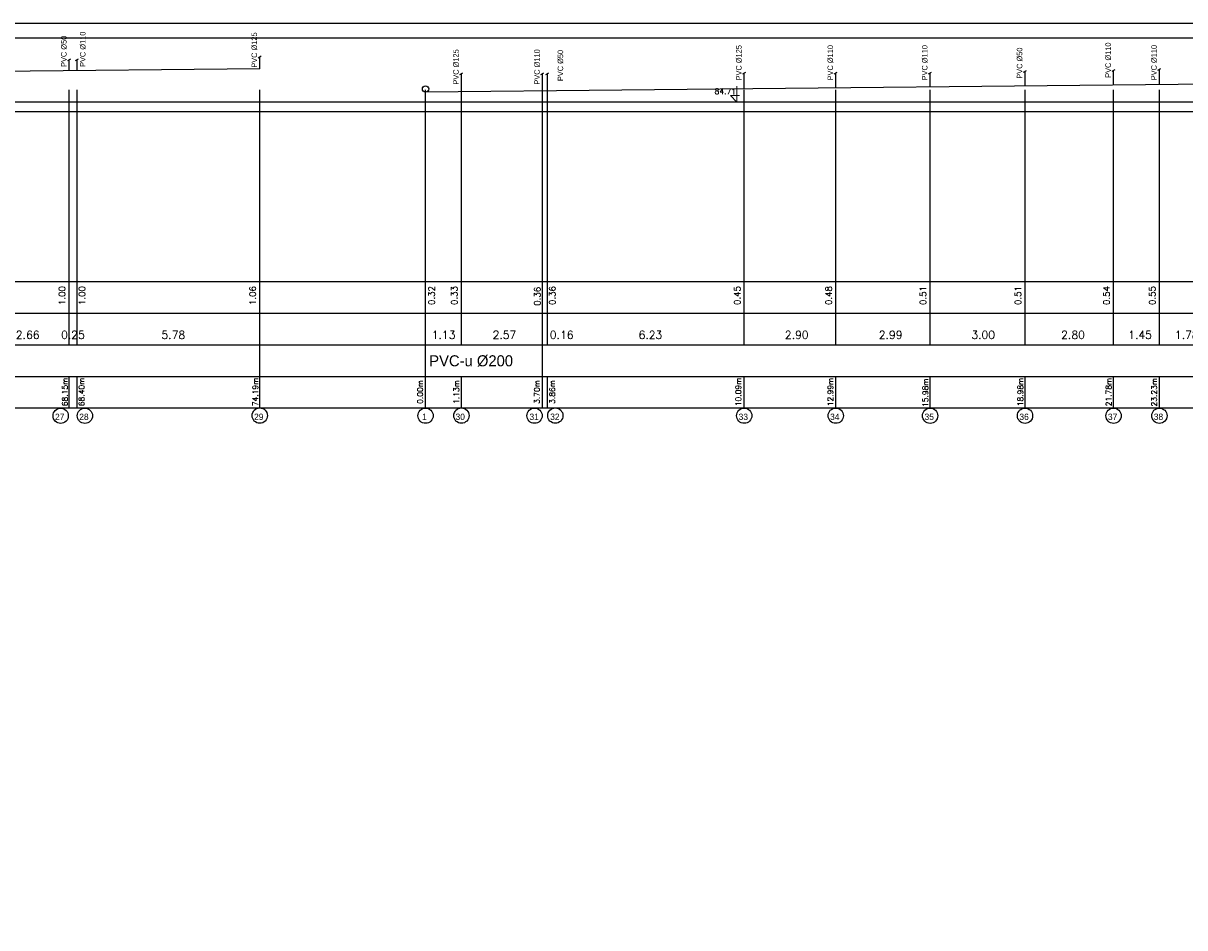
# Model space of a CAD drawing. Extents: x 480599 to 802090, y -87928 to 319597.
# Tile 9 of 50: x 608212 to 644986, y -29352 to -714. Entities that reach past the tile are written whole.
import ezdxf
from ezdxf.enums import TextEntityAlignment as Align

# ---------------------------------------------------------------- set-up
doc = ezdxf.new("R2010")
doc.units = 0
doc.header["$MEASUREMENT"] = 0
doc.layers.get('0').update_dxf_attribs({"color": 252, "linetype": 'CONTINUOUS'})
doc.layers.get('Defpoints').update_dxf_attribs({"color": 252, "linetype": 'CONTINUOUS'})
for name, color, linetype in [('#_inne_budowlane', 252, 'CONTINUOUS'), ('#_inne_legenda', 21, 'CONTINUOUS'), ('#_ks_sanit_podposadzkowa', 32, 'CONTINUOUS'), ('Liczby', 2, 'CONTINUOUS'), ('Linie_tabeli', 7, 'CONTINUOUS')]:
    doc.layers.add(name, color=color, linetype=linetype)
doc.layers.add('Koty wysokościowe', color=252, linetype='CONTINUOUS', lineweight=9)
doc.styles.add('JTJ', font='arial.ttf', dxfattribs={"height": 100})
doc.styles.add('JTJ_linie', font='txt')
doc.styles.add('ROMANS', font='romans')
doc.styles.get("Standard").update_dxf_attribs({"font": 'arial.ttf'})
doc.dimstyles.new('2 Bartek', dxfattribs={"dimtxt": 200, "dimasz": 50, "dimexe": 10, "dimexo": 30, "dimgap": 300, "dimtad": 1, "dimlfac": 0.001, "dimrnd": 0.1, "dimzin": 0, "dimdsep": 46, "dimtxsty": 'Standard', "dimblk": 'NONE', "dimcen": 1, "dimse1": 1, "dimse2": 1, "dimsd1": 1, "dimsd2": 1, "dimclrt": 2, "dimadec": 0, "dimazin": 0, "dimtfac": 1, "dimtix": 1, "dimtmove": 2, "dimatfit": 0, "dimfxl": 1, "dimtolj": 1, "dimtzin": 0, "dimarcsym": 0})
doc.dimstyles.new('darek', dxfattribs={"dimtxt": 20, "dimasz": 50, "dimexe": 10, "dimexo": 30, "dimgap": 300, "dimtad": 1, "dimlfac": 0.001, "dimrnd": 0.1, "dimzin": 0, "dimdsep": 46, "dimtxsty": 'Standard', "dimblk": 'NONE', "dimcen": 1, "dimse1": 1, "dimse2": 1, "dimsd1": 1, "dimsd2": 1, "dimclrt": 2, "dimadec": 0, "dimazin": 0, "dimtfac": 1, "dimtix": 1, "dimtmove": 2, "dimatfit": 0, "dimfxl": 10, "dimtolj": 1, "dimtzin": 0, "dimarcsym": 0})

# ---------------------------------------------------------------- blocks, each defined once
blk = doc.blocks.new('*D1451')
at = {"layer": 'Defpoints', "color": 0, "linetype": 'Continuous'}
for p in [(615700, -12580), (541513, -12896), (615700, -12896)]:
    blk.add_point(p, dxfattribs=at)
at = {"color": 2, "linetype": 'Continuous', "insert": (615560, -12389), "char_height": 175, "attachment_point": 5, "rotation": 90, "style": 'ROMANS'}
blk.add_mtext('\\A1;74.19m', dxfattribs=at)
blk = doc.blocks.new('_None')
blk = doc.blocks.new('*D1452')
at = {"layer": 'Defpoints', "color": 0}
for p in [(615700, -2159), (615849, -2159), (615700, -3217)]:
    blk.add_point(p, dxfattribs=at)
at = {"layer": 'Liczby', "color": 2, "insert": (615476, -9336), "char_height": 200, "attachment_point": 5, "rotation": 90, "style": 'ROMANS'}
blk.add_mtext('\\A1;1.06', dxfattribs=at)
blk = doc.blocks.new('*D1469')
at = {"layer": 'Defpoints', "color": 0, "linetype": 'Continuous'}
for p in [(607007, -10896), (609666, -10896), (609666, -12895)]:
    blk.add_point(p, dxfattribs=at)
at = {"color": 2, "linetype": 'Continuous', "insert": (608354, -10580), "char_height": 250, "attachment_point": 5, "style": 'ROMANS'}
blk.add_mtext('\\A1;2.66', dxfattribs=at)
blk = doc.blocks.new('*D1470')
at = {"layer": 'Defpoints', "color": 0, "linetype": 'Continuous'}
for p in [(609666, -12500), (541513, -12896), (609666, -12895)]:
    blk.add_point(p, dxfattribs=at)
at = {"color": 2, "linetype": 'Continuous', "insert": (609530, -12389), "char_height": 175, "attachment_point": 5, "rotation": 90, "style": 'ROMANS'}
blk.add_mtext('\\A1;68.15m', dxfattribs=at)
blk = doc.blocks.new('*D1471')
at = {"layer": 'Defpoints', "color": 0}
for p in [(609665, -2219), (609815, -2219), (609666, -3217)]:
    blk.add_point(p, dxfattribs=at)
at = {"layer": 'Liczby', "color": 2, "insert": (609442, -9336), "char_height": 200, "attachment_point": 5, "rotation": 90, "style": 'ROMANS'}
blk.add_mtext('\\A1;1.00', dxfattribs=at)
blk = doc.blocks.new('*D1472')
at = {"layer": 'Defpoints', "color": 0, "linetype": 'Continuous'}
for p in [(609917, -10896), (615700, -10896), (615700, -12896)]:
    blk.add_point(p, dxfattribs=at)
at = {"color": 2, "linetype": 'Continuous', "insert": (612966, -10580), "char_height": 250, "attachment_point": 5, "style": 'ROMANS'}
blk.add_mtext('\\A1;5.78', dxfattribs=at)
blk = doc.blocks.new('*D1473')
at = {"layer": 'Defpoints', "color": 0, "linetype": 'Continuous'}
for p in [(609917, -12500), (541513, -12896), (609917, -12895)]:
    blk.add_point(p, dxfattribs=at)
at = {"color": 2, "linetype": 'Continuous', "insert": (610058, -12389), "char_height": 175, "attachment_point": 5, "rotation": 90, "style": 'ROMANS'}
blk.add_mtext('\\A1;68.40m', dxfattribs=at)
blk = doc.blocks.new('*D1474')
at = {"layer": 'Defpoints', "color": 0}
for p in [(609916, -2217), (610066, -2217), (609917, -3217)]:
    blk.add_point(p, dxfattribs=at)
at = {"layer": 'Liczby', "color": 2, "insert": (610073, -9336), "char_height": 200, "attachment_point": 5, "rotation": 90, "style": 'ROMANS'}
blk.add_mtext('\\A1;1.00', dxfattribs=at)
blk = doc.blocks.new('*D1476')
at = {"layer": 'Defpoints', "color": 0, "linetype": 'Continuous'}
for p in [(609666, -10896), (609917, -10896), (609917, -12895)]:
    blk.add_point(p, dxfattribs=at)
at = {"color": 2, "linetype": 'Continuous', "insert": (609785, -10580), "char_height": 250, "attachment_point": 5, "style": 'ROMANS'}
blk.add_mtext('\\A1;0.25', dxfattribs=at)
blk = doc.blocks.new('*D1497')
at = {"layer": 'Defpoints', "color": 0}
for p in [(630662, -3217), (630662, -3217), (625599, -87928)]:
    blk.add_point(p, dxfattribs=at)
at = {"layer": 'Liczby', "color": 2, "insert": (630439, -2873), "char_height": 175, "attachment_point": 5, "rotation": 359, "style": 'ROMANS'}
blk.add_mtext('\\A1;84.71', dxfattribs=at)
blk = doc.blocks.new('*D1498')
at = {"layer": 'Defpoints', "color": 0, "linetype": 'Continuous'}
for p in [(622084, -12500), (620950, -12896), (622084, -12896)]:
    blk.add_point(p, dxfattribs=at)
at = {"color": 2, "linetype": 'Continuous', "insert": (621922, -12389), "char_height": 175, "attachment_point": 5, "rotation": 90, "style": 'ROMANS'}
blk.add_mtext('\\A1;1.13m', dxfattribs=at)
blk = doc.blocks.new('*D1499')
at = {"layer": 'Defpoints', "color": 0, "linetype": 'Continuous'}
for p in [(620950, -10896), (622084, -10896), (622084, -12896)]:
    blk.add_point(p, dxfattribs=at)
at = {"color": 2, "linetype": 'Continuous', "insert": (621522, -10580), "char_height": 250, "attachment_point": 5, "style": 'ROMANS'}
blk.add_mtext('\\A1;1.13', dxfattribs=at)
blk = doc.blocks.new('*D1500')
at = {"layer": 'Defpoints', "color": 0, "linetype": 'Continuous'}
for p in [(624650, -12500), (620950, -12896), (624650, -12896)]:
    blk.add_point(p, dxfattribs=at)
at = {"color": 2, "linetype": 'Continuous', "insert": (624473, -12389), "char_height": 175, "attachment_point": 5, "rotation": 90, "style": 'ROMANS'}
blk.add_mtext('\\A1;3.70m', dxfattribs=at)
blk = doc.blocks.new('*D1501')
at = {"layer": 'Defpoints', "color": 0, "linetype": 'Continuous'}
for p in [(624805, -12500), (620950, -12896), (624805, -12896)]:
    blk.add_point(p, dxfattribs=at)
at = {"color": 2, "linetype": 'Continuous', "insert": (624959, -12389), "char_height": 175, "attachment_point": 5, "rotation": 90, "style": 'ROMANS'}
blk.add_mtext('\\A1;3.86m', dxfattribs=at)
blk = doc.blocks.new('*D1502')
at = {"layer": 'Defpoints', "color": 0, "linetype": 'Continuous'}
for p in [(624650, -10896), (624805, -10896), (624805, -12896)]:
    blk.add_point(p, dxfattribs=at)
at = {"color": 2, "linetype": 'Continuous', "insert": (625259, -10580), "char_height": 250, "attachment_point": 5, "style": 'ROMANS'}
blk.add_mtext('\\A1;0.16', dxfattribs=at)
blk = doc.blocks.new('*D1503')
at = {"layer": 'Defpoints', "color": 0, "linetype": 'Continuous'}
for p in [(631040, -12500), (620950, -12896), (631040, -12896)]:
    blk.add_point(p, dxfattribs=at)
at = {"color": 2, "linetype": 'Continuous', "insert": (630851, -12389), "char_height": 175, "attachment_point": 5, "rotation": 90, "style": 'ROMANS'}
blk.add_mtext('\\A1;10.09m', dxfattribs=at)
blk = doc.blocks.new('*D1504')
at = {"layer": 'Defpoints', "color": 0, "linetype": 'Continuous'}
for p in [(624805, -10896), (631040, -10896), (631040, -12896)]:
    blk.add_point(p, dxfattribs=at)
at = {"color": 2, "linetype": 'Continuous', "insert": (628070, -10581), "char_height": 250, "attachment_point": 5, "style": 'ROMANS'}
blk.add_mtext('\\A1;6.23', dxfattribs=at)
blk = doc.blocks.new('*D1505')
at = {"layer": 'Defpoints', "color": 0, "linetype": 'Continuous'}
for p in [(633936, -12500), (620950, -12897), (633936, -12897)]:
    blk.add_point(p, dxfattribs=at)
at = {"color": 2, "linetype": 'Continuous', "insert": (633769, -12391), "char_height": 175, "attachment_point": 5, "rotation": 90, "style": 'ROMANS'}
blk.add_mtext('\\A1;12.99m', dxfattribs=at)
blk = doc.blocks.new('*D1506')
at = {"layer": 'Defpoints', "color": 0, "linetype": 'Continuous'}
for p in [(631040, -10896), (633936, -10896), (633936, -12896)]:
    blk.add_point(p, dxfattribs=at)
at = {"color": 2, "linetype": 'Continuous', "insert": (632702, -10581), "char_height": 250, "attachment_point": 5, "style": 'ROMANS'}
blk.add_mtext('\\A1;2.90', dxfattribs=at)
blk = doc.blocks.new('*D1507')
at = {"layer": 'Defpoints', "color": 0, "linetype": 'Continuous'}
for p in [(636925, -12500), (620950, -12824), (636925, -12824)]:
    blk.add_point(p, dxfattribs=at)
at = {"color": 2, "linetype": 'Continuous', "insert": (636773, -12414), "char_height": 175, "attachment_point": 5, "rotation": 90, "style": 'ROMANS'}
blk.add_mtext('\\A1;15.98m', dxfattribs=at)
blk = doc.blocks.new('*D1508')
at = {"layer": 'Defpoints', "color": 0, "linetype": 'Continuous'}
for p in [(633936, -10896), (636925, -10896), (636925, -12896)]:
    blk.add_point(p, dxfattribs=at)
at = {"color": 2, "linetype": 'Continuous', "insert": (635675, -10580), "char_height": 250, "attachment_point": 5, "style": 'ROMANS'}
blk.add_mtext('\\A1;2.99', dxfattribs=at)
blk = doc.blocks.new('*D1509')
at = {"layer": 'Defpoints', "color": 0}
for p in [(624628, -2857), (624650, -2857), (624650, -3217)]:
    blk.add_point(p, dxfattribs=at)
at = {"layer": 'Liczby', "color": 2, "insert": (624488, -9359), "char_height": 200, "attachment_point": 5, "rotation": 90, "style": 'ROMANS'}
blk.add_mtext('\\A1;0.36', dxfattribs=at)
blk = doc.blocks.new('*D1510')
at = {"layer": 'Defpoints', "color": 0}
for p in [(624808, -2855), (624955, -2855), (624806, -3217)]:
    blk.add_point(p, dxfattribs=at)
at = {"layer": 'Liczby', "color": 2, "insert": (624963, -9335), "char_height": 200, "attachment_point": 5, "rotation": 90, "style": 'ROMANS'}
blk.add_mtext('\\A1;0.36', dxfattribs=at)
blk = doc.blocks.new('*D1511')
at = {"layer": 'Defpoints', "color": 0}
for p in [(631039, -2793), (631189, -2793), (631040, -3243)]:
    blk.add_point(p, dxfattribs=at)
at = {"layer": 'Liczby', "color": 2, "insert": (630816, -9335), "char_height": 200, "attachment_point": 5, "rotation": 90, "style": 'ROMANS'}
blk.add_mtext('\\A1;0.45', dxfattribs=at)
blk = doc.blocks.new('*D1512')
at = {"layer": 'Defpoints', "color": 0}
for p in [(633936, -2765), (634085, -2765), (633936, -3244)]:
    blk.add_point(p, dxfattribs=at)
at = {"layer": 'Liczby', "color": 2, "insert": (633712, -9336), "char_height": 200, "attachment_point": 5, "rotation": 90, "style": 'ROMANS'}
blk.add_mtext('\\A1;0.48', dxfattribs=at)
blk = doc.blocks.new('*D1513')
at = {"layer": 'Defpoints', "color": 0}
for p in [(636925, -2735), (637074, -2735), (636925, -3244)]:
    blk.add_point(p, dxfattribs=at)
at = {"layer": 'Liczby', "color": 2, "insert": (636701, -9336), "char_height": 200, "attachment_point": 5, "rotation": 90, "style": 'ROMANS'}
blk.add_mtext('\\A1;0.51', dxfattribs=at)
blk = doc.blocks.new('*D1514')
at = {"layer": 'Defpoints', "color": 0, "linetype": 'Continuous'}
for p in [(639928, -12500), (620950, -12897), (639928, -12897)]:
    blk.add_point(p, dxfattribs=at)
at = {"color": 2, "linetype": 'Continuous', "insert": (639783, -12391), "char_height": 175, "attachment_point": 5, "rotation": 90, "style": 'ROMANS'}
blk.add_mtext('\\A1;18.98m', dxfattribs=at)
blk = doc.blocks.new('*D1515')
at = {"layer": 'Defpoints', "color": 0, "linetype": 'Continuous'}
for p in [(636925, -10896), (639928, -10896), (639928, -12896)]:
    blk.add_point(p, dxfattribs=at)
at = {"color": 2, "linetype": 'Continuous', "insert": (638604, -10580), "char_height": 250, "attachment_point": 5, "style": 'ROMANS'}
blk.add_mtext('\\A1;3.00', dxfattribs=at)
blk = doc.blocks.new('*D1516')
at = {"layer": 'Defpoints', "color": 0}
for p in [(639930, -2705), (640078, -2705), (639929, -3217)]:
    blk.add_point(p, dxfattribs=at)
at = {"layer": 'Liczby', "color": 2, "insert": (639705, -9336), "char_height": 200, "attachment_point": 5, "rotation": 90, "style": 'ROMANS'}
blk.add_mtext('\\A1;0.51', dxfattribs=at)
blk = doc.blocks.new('*D1517')
at = {"layer": 'Defpoints', "color": 0, "linetype": 'Continuous'}
for p in [(642732, -12500), (620950, -12897), (642732, -12897)]:
    blk.add_point(p, dxfattribs=at)
at = {"color": 2, "linetype": 'Continuous', "insert": (642575, -12391), "char_height": 175, "attachment_point": 5, "rotation": 90, "style": 'ROMANS'}
blk.add_mtext('\\A1;21.78m', dxfattribs=at)
blk = doc.blocks.new('*D1518')
at = {"layer": 'Defpoints', "color": 0, "linetype": 'Continuous'}
for p in [(639928, -10896), (642732, -10896), (642732, -12896)]:
    blk.add_point(p, dxfattribs=at)
at = {"color": 2, "linetype": 'Continuous', "insert": (641448, -10580), "char_height": 250, "attachment_point": 5, "style": 'ROMANS'}
blk.add_mtext('\\A1;2.80', dxfattribs=at)
blk = doc.blocks.new('*D1519')
at = {"layer": 'Defpoints', "color": 0}
for p in [(642732, -2677), (642881, -2677), (642732, -3217)]:
    blk.add_point(p, dxfattribs=at)
at = {"layer": 'Liczby', "color": 2, "insert": (642508, -9336), "char_height": 200, "attachment_point": 5, "rotation": 90, "style": 'ROMANS'}
blk.add_mtext('\\A1;0.54', dxfattribs=at)
blk = doc.blocks.new('*D1520')
at = {"layer": 'Defpoints', "color": 0, "linetype": 'Continuous'}
for p in [(644182, -12500), (620950, -12824), (644182, -12824)]:
    blk.add_point(p, dxfattribs=at)
at = {"color": 2, "linetype": 'Continuous', "insert": (644017, -12398), "char_height": 175, "attachment_point": 5, "rotation": 90, "style": 'ROMANS'}
blk.add_mtext('\\A1;23.23m', dxfattribs=at)
blk = doc.blocks.new('*D1521')
at = {"layer": 'Defpoints', "color": 0, "linetype": 'Continuous'}
for p in [(642732, -10896), (644182, -10896), (644182, -12896)]:
    blk.add_point(p, dxfattribs=at)
at = {"color": 2, "linetype": 'Continuous', "insert": (643572, -10580), "char_height": 250, "attachment_point": 5, "style": 'ROMANS'}
blk.add_mtext('\\A1;1.45', dxfattribs=at)
blk = doc.blocks.new('*D1522')
at = {"layer": 'Defpoints', "color": 0}
for p in [(644184, -2663), (644332, -2663), (644183, -3217)]:
    blk.add_point(p, dxfattribs=at)
at = {"layer": 'Liczby', "color": 2, "insert": (643959, -9336), "char_height": 200, "attachment_point": 5, "rotation": 90, "style": 'ROMANS'}
blk.add_mtext('\\A1;0.55', dxfattribs=at)
blk = doc.blocks.new('*D1523')
at = {"layer": 'Defpoints', "color": 0, "linetype": 'Continuous'}
for p in [(645960, -12500), (620950, -12824), (645960, -12897)]:
    blk.add_point(p, dxfattribs=at)
at = {"color": 2, "linetype": 'Continuous', "insert": (645828, -12391), "char_height": 175, "attachment_point": 5, "rotation": 90, "style": 'ROMANS'}
blk.add_mtext('\\A1;25.01m', dxfattribs=at)
blk = doc.blocks.new('*D1524')
at = {"layer": 'Defpoints', "color": 0, "linetype": 'Continuous'}
for p in [(644182, -10896), (645960, -10896), (645960, -12896)]:
    blk.add_point(p, dxfattribs=at)
at = {"color": 2, "linetype": 'Continuous', "insert": (645049, -10580), "char_height": 250, "attachment_point": 5, "style": 'ROMANS'}
blk.add_mtext('\\A1;1.78', dxfattribs=at)
blk = doc.blocks.new('*D1526')
at = {"layer": 'Defpoints', "color": 0, "linetype": 'Continuous'}
for p in [(649103, -12500), (620950, -12897), (649103, -12897)]:
    blk.add_point(p, dxfattribs=at)
at = {"color": 2, "linetype": 'Continuous', "insert": (648955, -12391), "char_height": 175, "attachment_point": 5, "rotation": 90, "style": 'ROMANS'}
blk.add_mtext('\\A1;28.15m', dxfattribs=at)
blk = doc.blocks.new('*D1529')
at = {"layer": 'Defpoints', "color": 0, "linetype": 'Continuous'}
for p in [(652241, -12500), (620950, -12897), (652241, -12897)]:
    blk.add_point(p, dxfattribs=at)
at = {"color": 2, "linetype": 'Continuous', "insert": (652082, -12391), "char_height": 175, "attachment_point": 5, "rotation": 90, "style": 'ROMANS'}
blk.add_mtext('\\A1;31.29m', dxfattribs=at)
blk = doc.blocks.new('*D1532')
at = {"layer": 'Defpoints', "color": 0, "linetype": 'Continuous'}
for p in [(655126, -12500), (620950, -12824), (655126, -12897)]:
    blk.add_point(p, dxfattribs=at)
at = {"color": 2, "linetype": 'Continuous', "insert": (654981, -12391), "char_height": 175, "attachment_point": 5, "rotation": 90, "style": 'ROMANS'}
blk.add_mtext('\\A1;34.18m', dxfattribs=at)
blk = doc.blocks.new('*D1535')
at = {"layer": 'Defpoints', "color": 0, "linetype": 'Continuous'}
for p in [(658263, -12500), (620950, -12897), (658263, -12897)]:
    blk.add_point(p, dxfattribs=at)
at = {"color": 2, "linetype": 'Continuous', "insert": (658117, -12391), "char_height": 175, "attachment_point": 5, "rotation": 90, "style": 'ROMANS'}
blk.add_mtext('\\A1;37.31m', dxfattribs=at)
blk = doc.blocks.new('*D1537')
at = {"layer": 'Defpoints', "color": 0, "linetype": 'Continuous'}
for p in [(661052, -12500), (620950, -12824), (661052, -12897)]:
    blk.add_point(p, dxfattribs=at)
at = {"color": 2, "linetype": 'Continuous', "insert": (660911, -12391), "char_height": 175, "attachment_point": 5, "rotation": 90, "style": 'ROMANS'}
blk.add_mtext('\\A1;40.10m', dxfattribs=at)
blk = doc.blocks.new('*D1540')
at = {"layer": 'Defpoints', "color": 0, "linetype": 'Continuous'}
for p in [(664234, -12500), (620950, -12824), (664234, -12897)]:
    blk.add_point(p, dxfattribs=at)
at = {"color": 2, "linetype": 'Continuous', "insert": (664099, -12391), "char_height": 175, "attachment_point": 5, "rotation": 90, "style": 'ROMANS'}
blk.add_mtext('\\A1;43.28m', dxfattribs=at)
blk = doc.blocks.new('*D1543')
at = {"layer": 'Defpoints', "color": 0, "linetype": 'Continuous'}
for p in [(664464, -12500), (620950, -12824), (664464, -12897)]:
    blk.add_point(p, dxfattribs=at)
at = {"color": 2, "linetype": 'Continuous', "insert": (664609, -12391), "char_height": 175, "attachment_point": 5, "rotation": 90, "style": 'ROMANS'}
blk.add_mtext('\\A1;43.51m', dxfattribs=at)
blk = doc.blocks.new('*D1546')
at = {"layer": 'Defpoints', "color": 0, "linetype": 'Continuous'}
for p in [(667162, -12500), (620950, -12824), (667162, -12897)]:
    blk.add_point(p, dxfattribs=at)
at = {"color": 2, "linetype": 'Continuous', "insert": (667012, -12391), "char_height": 175, "attachment_point": 5, "rotation": 90, "style": 'ROMANS'}
blk.add_mtext('\\A1;46.21m', dxfattribs=at)
blk = doc.blocks.new('*D1549')
at = {"layer": 'Defpoints', "color": 0, "linetype": 'Continuous'}
for p in [(673048, -12500), (620950, -12824), (673048, -12897)]:
    blk.add_point(p, dxfattribs=at)
at = {"color": 2, "linetype": 'Continuous', "insert": (672910, -12391), "char_height": 175, "attachment_point": 5, "rotation": 90, "style": 'ROMANS'}
blk.add_mtext('\\A1;52.10m', dxfattribs=at)
blk = doc.blocks.new('*D1552')
at = {"layer": 'Defpoints', "color": 0, "linetype": 'Continuous'}
for p in [(687104, -12580), (620950, -12897), (687104, -12897)]:
    blk.add_point(p, dxfattribs=at)
at = {"color": 2, "linetype": 'Continuous', "insert": (686955, -12391), "char_height": 175, "attachment_point": 5, "rotation": 90, "style": 'ROMANS'}
blk.add_mtext('\\A1;66.15m', dxfattribs=at)
blk = doc.blocks.new('*D1483')
at = {"layer": 'Defpoints', "color": 0, "linetype": 'Continuous'}
for p in [(622084, -10896), (624650, -10896), (624650, -12896)]:
    blk.add_point(p, dxfattribs=at)
at = {"color": 2, "linetype": 'Continuous', "insert": (623448, -10580), "char_height": 250, "attachment_point": 5, "style": 'ROMANS'}
blk.add_mtext('\\A1;2.57', dxfattribs=at)
blk = doc.blocks.new('*D1484')
at = {"layer": 'Defpoints', "color": 0}
for p in [(622084, -2882), (622233, -2882), (622084, -3217)]:
    blk.add_point(p, dxfattribs=at)
at = {"layer": 'Liczby', "color": 2, "insert": (621860, -9335), "char_height": 200, "attachment_point": 5, "rotation": 90, "style": 'ROMANS'}
blk.add_mtext('\\A1;0.33', dxfattribs=at)
blk = doc.blocks.new('*D1485')
at = {"layer": 'Defpoints', "color": 0, "linetype": 'Continuous'}
for p in [(620950, -12396), (674685, -12500), (674685, -12896)]:
    blk.add_point(p, dxfattribs=at)
at = {"color": 2, "linetype": 'Continuous', "insert": (674529, -12389), "char_height": 175, "attachment_point": 5, "rotation": 90, "style": 'ROMANS'}
blk.add_mtext('\\A1;53.74m', dxfattribs=at)
blk = doc.blocks.new('*D1488')
at = {"layer": 'Defpoints', "color": 0, "linetype": 'Continuous'}
for p in [(620950, -12396), (676112, -12500), (676112, -12896)]:
    blk.add_point(p, dxfattribs=at)
at = {"color": 2, "linetype": 'Continuous', "insert": (675955, -12389), "char_height": 175, "attachment_point": 5, "rotation": 90, "style": 'ROMANS'}
blk.add_mtext('\\A1;55.16m', dxfattribs=at)
blk = doc.blocks.new('*D1491')
at = {"layer": 'Defpoints', "color": 0, "linetype": 'Continuous'}
for p in [(683040, -12500), (620950, -12896), (683040, -12896)]:
    blk.add_point(p, dxfattribs=at)
at = {"color": 2, "linetype": 'Continuous', "insert": (682878, -12389), "char_height": 175, "attachment_point": 5, "rotation": 90, "style": 'ROMANS'}
blk.add_mtext('\\A1;62.09m', dxfattribs=at)
blk = doc.blocks.new('*D1494')
at = {"layer": 'Defpoints', "color": 0, "linetype": 'Continuous'}
for p in [(684633, -12500), (620950, -12897), (684633, -12895)]:
    blk.add_point(p, dxfattribs=at)
at = {"color": 2, "linetype": 'Continuous', "insert": (684496, -12389), "char_height": 175, "attachment_point": 5, "rotation": 90, "style": 'ROMANS'}
blk.add_mtext('\\A1;63.68m', dxfattribs=at)
blk = doc.blocks.new('*D1480')
at = {"layer": 'Defpoints', "color": 0, "linetype": 'Continuous'}
for p in [(620950, -12500), (620950, -12896), (620950, -12896)]:
    blk.add_point(p, dxfattribs=at)
at = {"color": 2, "linetype": 'Continuous', "insert": (620777, -12389), "char_height": 175, "attachment_point": 5, "rotation": 90, "style": 'ROMANS'}
blk.add_mtext('\\A1;0.00m', dxfattribs=at)
blk = doc.blocks.new('*D1481')
at = {"layer": 'Defpoints', "color": 0}
for p in [(620950, -2894), (621099, -2894), (620950, -3217)]:
    blk.add_point(p, dxfattribs=at)
at = {"layer": 'Liczby', "color": 2, "insert": (621139, -9335), "char_height": 200, "attachment_point": 5, "rotation": 90, "style": 'ROMANS'}
blk.add_mtext('\\A1;0.32', dxfattribs=at)
blk = doc.blocks.new('*D1554')
at = {"layer": 'Defpoints', "color": 0, "linetype": 'Continuous'}
for p in [(687593, -12580), (620950, -12896), (687593, -12896)]:
    blk.add_point(p, dxfattribs=at)
at = {"color": 2, "linetype": 'Continuous', "insert": (687462, -12389), "char_height": 175, "attachment_point": 5, "rotation": 90, "style": 'ROMANS'}
blk.add_mtext('\\A1;66.64m', dxfattribs=at)
blk = doc.blocks.new('*D1557')
at = {"layer": 'Defpoints', "color": 0, "linetype": 'Continuous'}
for p in [(688038, -12580), (620950, -12896), (688038, -12896)]:
    blk.add_point(p, dxfattribs=at)
at = {"color": 2, "linetype": 'Continuous', "insert": (687906, -12389), "char_height": 175, "attachment_point": 5, "rotation": 90, "style": 'ROMANS'}
blk.add_mtext('\\A1;67.09m', dxfattribs=at)
blk = doc.blocks.new('*D1560')
at = {"layer": 'Defpoints', "color": 0, "linetype": 'Continuous'}
for p in [(690406, -12580), (620950, -12896), (690406, -12896)]:
    blk.add_point(p, dxfattribs=at)
at = {"color": 2, "linetype": 'Continuous', "insert": (690279, -12389), "char_height": 175, "attachment_point": 5, "rotation": 90, "style": 'ROMANS'}
blk.add_mtext('\\A1;69.46m', dxfattribs=at)
blk = doc.blocks.new('*D1563')
at = {"layer": 'Defpoints', "color": 0, "linetype": 'Continuous'}
for p in [(690929, -12580), (620950, -12896), (690929, -12896)]:
    blk.add_point(p, dxfattribs=at)
at = {"color": 2, "linetype": 'Continuous', "insert": (690779, -12389), "char_height": 175, "attachment_point": 5, "rotation": 90, "style": 'ROMANS'}
blk.add_mtext('\\A1;69.98m', dxfattribs=at)
blk = doc.blocks.new('*D1566')
at = {"layer": 'Defpoints', "color": 0, "linetype": 'Continuous'}
for p in [(692045, -12580), (620950, -12896), (692045, -12896)]:
    blk.add_point(p, dxfattribs=at)
at = {"color": 2, "linetype": 'Continuous', "insert": (691886, -12389), "char_height": 175, "attachment_point": 5, "rotation": 90, "style": 'ROMANS'}
blk.add_mtext('\\A1;71.09m', dxfattribs=at)
blk = doc.blocks.new('*D1569')
at = {"layer": 'Defpoints', "color": 0, "linetype": 'Continuous'}
for p in [(693489, -12580), (620950, -12896), (693489, -12896)]:
    blk.add_point(p, dxfattribs=at)
at = {"color": 2, "linetype": 'Continuous', "insert": (693351, -12389), "char_height": 175, "attachment_point": 5, "rotation": 90, "style": 'ROMANS'}
blk.add_mtext('\\A1;72.54m', dxfattribs=at)
blk = doc.blocks.new('*D1572')
at = {"layer": 'Defpoints', "color": 0, "linetype": 'Continuous'}
for p in [(695366, -12580), (620950, -12896), (695366, -12896)]:
    blk.add_point(p, dxfattribs=at)
at = {"color": 2, "linetype": 'Continuous', "insert": (695223, -12389), "char_height": 175, "attachment_point": 5, "rotation": 90, "style": 'ROMANS'}
blk.add_mtext('\\A1;74.42m', dxfattribs=at)
blk = doc.blocks.new('*D1575')
at = {"layer": 'Defpoints', "color": 0, "linetype": 'Continuous'}
for p in [(696566, -12580), (620950, -12896), (696566, -12896)]:
    blk.add_point(p, dxfattribs=at)
at = {"color": 2, "linetype": 'Continuous', "insert": (696416, -12389), "char_height": 175, "attachment_point": 5, "rotation": 90, "style": 'ROMANS'}
blk.add_mtext('\\A1;75.62m', dxfattribs=at)
blk = doc.blocks.new('*D1578')
at = {"layer": 'Defpoints', "color": 0, "linetype": 'Continuous'}
for p in [(699332, -12580), (620950, -12896), (699332, -12896)]:
    blk.add_point(p, dxfattribs=at)
at = {"color": 2, "linetype": 'Continuous', "insert": (699174, -12389), "char_height": 175, "attachment_point": 5, "rotation": 90, "style": 'ROMANS'}
blk.add_mtext('\\A1;78.38m', dxfattribs=at)
blk = doc.blocks.new('*D1581')
at = {"layer": 'Defpoints', "color": 0, "linetype": 'Continuous'}
for p in [(699661, -12580), (620950, -12896), (699661, -12896)]:
    blk.add_point(p, dxfattribs=at)
at = {"color": 2, "linetype": 'Continuous', "insert": (699544, -12389), "char_height": 175, "attachment_point": 5, "rotation": 90, "style": 'ROMANS'}
blk.add_mtext('\\A1;78.71m', dxfattribs=at)
blk = doc.blocks.new('*D1584')
at = {"layer": 'Defpoints', "color": 0, "linetype": 'Continuous'}
for p in [(700870, -12580), (620950, -12896), (700870, -12896)]:
    blk.add_point(p, dxfattribs=at)
at = {"color": 2, "linetype": 'Continuous', "insert": (700747, -12389), "char_height": 175, "attachment_point": 5, "rotation": 90, "style": 'ROMANS'}
blk.add_mtext('\\A1;79.92m', dxfattribs=at)
blk = doc.blocks.new('*D1587')
at = {"layer": 'Defpoints', "color": 0, "linetype": 'Continuous'}
for p in [(702738, -12580), (620950, -12896), (702738, -12896)]:
    blk.add_point(p, dxfattribs=at)
at = {"color": 2, "linetype": 'Continuous', "insert": (702559, -12389), "char_height": 175, "attachment_point": 5, "rotation": 90, "style": 'ROMANS'}
blk.add_mtext('\\A1;81.79m', dxfattribs=at)
blk = doc.blocks.new('*D1590')
at = {"layer": 'Defpoints', "color": 0, "linetype": 'Continuous'}
for p in [(708931, -12580), (620950, -12895), (708931, -12895)]:
    blk.add_point(p, dxfattribs=at)
at = {"color": 2, "linetype": 'Continuous', "insert": (708795, -12389), "char_height": 175, "attachment_point": 5, "rotation": 90, "style": 'ROMANS'}
blk.add_mtext('\\A1;87.98m', dxfattribs=at)
blk = doc.blocks.new('*D1594')
at = {"layer": 'Defpoints', "color": 0, "linetype": 'Continuous'}
for p in [(715342, -12580), (620950, -12897), (715342, -12897)]:
    blk.add_point(p, dxfattribs=at)
at = {"color": 2, "linetype": 'Continuous', "insert": (715196, -12391), "char_height": 175, "attachment_point": 5, "rotation": 90, "style": 'ROMANS'}
blk.add_mtext('\\A1;94.39m', dxfattribs=at)

msp = doc.modelspace()

# ---------------------------------------------------------------- linework, layer by layer
at = {"layer": '#_inne_budowlane', "flags": 128}
for points in [[(719178.094, -3517.393), (540863.303, -3517.393), (540863.303, -713.934), (719178.094, -713.934)], [(719178.094, -1184.515), (541513.303, -1184.515)], [(719178.094, -3217.022), (541513.303, -3217.022)]]:
    msp.add_lwpolyline(points, dxfattribs=at)
at = {"layer": '#_inne_legenda', "flags": 128}
for points in [[(615652.618, -1805.812), (615746.902, -1751.378)], [(609620.073, -1897.229), (609714.357, -1842.794)], [(609869.878, -1897.229), (609964.161, -1842.794)], [(642684.275, -2232.448), (642778.558, -2178.014)], [(644135.487, -2202.254), (644229.77, -2147.819)], [(622037.148, -2340.375), (622131.432, -2285.941)], [(624603.143, -2340.375), (624697.426, -2285.941)], [(624759.099, -2337.102), (624853.383, -2282.667)], [(630992.649, -2314.686), (631086.932, -2260.251)], [(633888.583, -2314.74), (633982.867, -2260.306)], [(636877.686, -2314.852), (636971.969, -2260.418)], [(639881.249, -2261.708), (639975.532, -2207.274)]]:
    msp.add_lwpolyline(points, dxfattribs=at)
at = {"layer": '#_ks_sanit_podposadzkowa'}
for p, q in [((615699.898, -2159.207), (541513.303, -2897.022)), ((715342.526, -1954.979), (620949.983, -2893.75))]:
    msp.add_line(p, q, dxfattribs=at)
at = {"layer": '#_ks_sanit_podposadzkowa', "flags": 128}
for points in [[(615699.898, -2159.207), (615699.898, -1778.515)], [(609667.354, -2216.719), (609667.354, -1869.931)], [(609917.158, -2216.719), (609917.158, -1869.931)], [(642731.555, -2677.123), (642731.555, -2205.151)], [(644182.767, -2662.691), (644182.767, -2174.957)], [(622084.429, -2882.467), (622084.429, -2313.078)], [(624650.423, -2856.947), (624650.423, -2313.078)], [(624806.379, -2855.396), (624806.379, -2309.805)], [(631039.929, -2793.401), (631039.929, -2287.389)], [(633935.863, -2764.6), (633935.863, -2287.443)], [(636924.966, -2734.872), (636924.966, -2287.555)], [(639928.529, -2705.001), (639928.529, -2234.411)]]:
    msp.add_lwpolyline(points, dxfattribs=at)
at = {"layer": '#_ks_sanit_podposadzkowa'}
msp.add_circle((620949.759, -2793.752), 100, dxfattribs=at)
for p, q in [((609666.035, -10895.607), (609666.311, -2825.162)), ((609916.994, -10895.607), (609917.27, -2825.162)), ((615699.604, -11895.604), (615699.885, -2825.16)), ((620949.683, -11895.604), (620949.986, -2824.468)), ((622084.121, -10895.604), (622084.389, -2824.468)), ((624650.149, -11895.604), (624650.425, -2825.156)), ((624805.39, -10895.604), (624805.665, -2825.156)), ((631039.913, -10895.604), (631040.188, -2825.156)), ((633935.778, -10896.494), (633936.123, -2825.156)), ((636924.95, -10895.604), (636925.225, -2825.156)), ((639928.25, -10895.604), (639928.526, -2825.156)), ((642732.081, -10895.604), (642732.356, -2825.156)), ((644182.468, -10895.604), (644182.744, -2825.156)), ((609665.966, -12895.659), (609666.001, -11895.607)), ((609916.925, -12895.659), (609916.96, -11895.607)), ((615699.535, -12895.656), (615699.57, -11895.604)), ((620949.649, -12895.656), (620949.683, -11895.604)), ((622084.052, -12895.656), (622084.086, -11895.604)), ((624650.08, -12895.656), (624650.115, -11895.604)), ((624805.321, -12895.656), (624805.355, -11895.604)), ((631039.844, -12895.656), (631039.878, -11895.604)), ((633935.778, -12895.656), (633935.813, -11895.604)), ((636924.881, -12895.656), (636924.915, -11895.604)), ((639928.181, -12895.656), (639928.216, -11895.604)), ((642732.012, -12895.656), (642732.046, -11895.604)), ((644182.399, -12895.656), (644182.434, -11895.604))]:
    msp.add_line(p, q)
for centre in [(609397.771, -13140.872), (610164.715, -13140.872), (615699.781, -13137.51), (620949.649, -13138.975), (622084.052, -13137.51), (624399.912, -13139.094), (625058.085, -13137.51), (631039.844, -13139.183), (633935.778, -13139.237), (636924.881, -13139.349), (639928.181, -13139.532), (642732.012, -13139.633), (644182.399, -13139.737)]:
    msp.add_circle(centre, 241.906)
at = {"layer": 'Koty wysokościowe'}
msp.add_lwpolyline([(630806.42, -2706.523), (630806.42, -3217.019), (630599.172, -2998.121), (630887.83, -2998.121)], dxfattribs=at)
at = {"layer": 'Linie_tabeli'}
for p, q in [((530896.645, -8895.604), (723179.34, -8895.604)), ((530896.645, -9895.604), (723179.34, -9895.604)), ((530896.645, -10895.604), (723179.34, -10895.604)), ((530896.645, -11895.604), (723179.34, -11895.604)), ((530896.645, -12895.604), (723179.34, -12895.604))]:
    msp.add_line(p, q, dxfattribs=at)

# ---------------------------------------------------------------- texts
at = {"layer": '#_inne_legenda', "char_height": 175, "width": 2133.88011, "attachment_point": 1, "rotation": 90, "line_spacing_factor": 0.8, "style": 'JTJ'}
for s, insert in [('{\\W0.8;PVC %%C50}', (609410.113, -2097.66)), ('{\\W0.8;PVC %%C110}', (610008.167, -2097.66)), ('{\\W0.8;PVC %%C125}', (615439.911, -2123.094)), ('{\\W0.8;PVC %%C125}', (621824.441, -2657.657)), ('{\\W0.8;PVC %%C110}', (624390.436, -2657.657)), ('{\\W0.8;PVC %%C50}', (625130.686, -2546.982)), ('{\\W0.8;PVC %%C125}', (630779.942, -2524.566)), ('{\\W0.8;PVC %%C110}', (633675.876, -2524.621)), ('{\\W0.8;PVC %%C110}', (636664.978, -2524.733)), ('{\\W0.8;PVC %%C50}', (639668.541, -2471.589)), ('{\\W0.8;PVC %%C110}', (642471.567, -2442.329)), ('{\\W0.8;PVC %%C110}', (643922.779, -2519.535))]:
    msp.add_mtext(s, dxfattribs=dict(at, insert=insert))
at = {"layer": 'Liczby', "style": 'JTJ_linie'}
msp.add_text('PVC-u %%C200', height=350, dxfattribs=at).set_placement((621065.984, -11576.414))
for s, p in [('27', (609368.109, -13274.069)), ('28', (610135.053, -13274.069)), ('29', (615670.119, -13274.066)), ('1', (620912.976, -13275.485)), ('30', (622047.379, -13274.02)), ('31', (624387.927, -13274.066)), ('32', (625044.271, -13272.471)), ('33', (631010.182, -13274.066)), ('34', (633906.116, -13274.066)), ('35', (636895.218, -13274.066)), ('36', (639898.519, -13274.066)), ('37', (642702.349, -13274.066)), ('38', (644152.737, -13274.066))]:
    msp.add_text(s, height=200, dxfattribs=at).set_placement(p, align=Align.CENTER)

# ---------------------------------------------------------------- dimensions: what is measured, and where the dimension line sits
at = {"linetype": 'Continuous'}
for base, p1, p2, picture, middle in [((609665.966, -10895.607), (607006.963, -10895.607), (609665.966, -12895.101), '*D1469', (608354.065, -10579.901)), ((609916.925, -10895.607), (609665.966, -10895.607), (609916.925, -12895.018), '*D1476', (609785.27, -10579.901)), ((615699.783, -10895.607), (609917.158, -10895.607), (615699.783, -12895.604), '*D1472', (612966.343, -10579.901)), ((622084.052, -10895.615), (620949.718, -10895.615), (622084.052, -12895.707), '*D1499', (621522.099, -10579.909)), ((624650.08, -10895.604), (622084.085, -10895.604), (624650.08, -12895.604), '*D1483', (623447.616, -10579.898)), ((624805.321, -10895.604), (624650.08, -10895.604), (624805.321, -12895.707), '*D1502', (625258.989, -10579.898)), ((631039.844, -10896.471), (624805.39, -10896.471), (631039.844, -12895.707), '*D1504', (628069.723, -10580.765)), ((633935.778, -10896.494), (631039.913, -10896.494), (633935.778, -12895.707), '*D1506', (632702.346, -10580.788)), ((636924.881, -10895.604), (633935.847, -10895.604), (636924.881, -12895.707), '*D1508', (635675.328, -10579.898)), ((639928.181, -10895.534), (636924.95, -10895.534), (639928.181, -12895.707), '*D1515', (638604.097, -10579.828)), ((642732.012, -10895.604), (639928.181, -10895.604), (642732.012, -12895.707), '*D1518', (641447.892, -10579.898)), ((644182.399, -10895.604), (642732.012, -10895.604), (644182.399, -12895.707), '*D1521', (643571.81, -10579.898)), ((645959.83, -10895.607), (644182.399, -10895.604), (645959.83, -12895.71), '*D1524', (645049.42, -10579.901))]:
    dim = msp.add_linear_dim(base=base, p1=p1, p2=p2, dimstyle='2 Bartek', override={"dimtxt": 250, "dimrnd": 0.01, "dimpost": '', "dimtxsty": 'ROMANS'}, dxfattribs=at)
    dim.commit()
    dim.dimension.update_dxf_attribs({"geometry": picture, "text_midpoint": middle, "dimtype": 160})
for base, p1, p2, picture, middle in [((609665.966, -12895.166), (541512.936, -12895.549), (609665.966, -12500.312), '*D1470', (609529.608, -12388.943)), ((609916.925, -12895.166), (541512.936, -12895.549), (609916.925, -12500.312), '*D1473', (610057.608, -12388.943)), ((615699.546, -12895.549), (541512.936, -12895.549), (615699.546, -12580.108), '*D1451', (615560.293, -12389.327)), ((620949.648732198, -12895.604372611), (620949.648732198, -12895.604372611), (620949.648732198, -12500.309241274), '*D1480', (620777.293147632, -12389.38200631)), ((708931.47, -12894.81), (620949.649, -12894.81), (708931.47, -12580.108), '*D1590', (708795.368, -12388.587)), ((684632.572, -12895.166), (620949.649, -12897.069), (684632.572, -12500.312), '*D1494', (684496.214, -12388.943)), ((687592.726, -12895.549), (620949.649, -12895.549), (687592.726, -12580.108), '*D1554', (687461.935, -12389.327)), ((688037.584, -12895.549), (620949.649, -12895.549), (688037.584, -12580.108), '*D1557', (687906.362, -12389.327)), ((690405.906, -12895.549), (620949.649, -12895.549), (690405.906, -12580.108), '*D1560', (690278.707, -12389.327)), ((631039.844, -12895.604), (620949.649, -12895.604), (631039.844, -12500.309), '*D1503', (630851.179, -12389.382)), ((633935.778, -12897.069), (620949.649, -12897.069), (633935.778, -12500.309), '*D1505', (633768.747, -12390.847)), ((639928.181, -12897.069), (620949.649, -12897.069), (639928.181, -12500.309), '*D1514', (639783.39, -12390.847)), ((642732.012, -12897.069), (620949.649, -12897.069), (642732.012, -12500.309), '*D1517', (642575.475, -12390.847)), ((649102.933, -12897.069), (620949.649, -12897.069), (649102.933, -12500.312), '*D1526', (648955.354, -12390.847)), ((652240.518, -12897.069), (620949.649, -12897.069), (652240.518, -12500.312), '*D1529', (652081.533, -12390.847)), ((658263.227, -12897.069), (620949.649, -12897.069), (658263.227, -12500.312), '*D1535', (658116.741, -12390.847)), ((687103.58, -12897.069), (620949.649, -12897.069), (687103.58, -12580.108), '*D1552', (686954.533, -12390.847)), ((624650.08, -12895.604), (620949.649, -12895.604), (624650.08, -12500.309), '*D1500', (624473.154, -12389.382)), ((624805.321, -12895.604), (620949.649, -12895.604), (624805.321, -12500.309), '*D1501', (624959.135, -12389.382)), ((645959.83, -12897.072), (620949.651, -12824.464), (645959.83, -12500.312), '*D1523', (645827.56, -12390.849)), ((655125.657, -12897.072), (620949.651, -12824.464), (655125.657, -12500.312), '*D1532', (654980.973, -12390.849)), ((661051.776, -12897.072), (620949.651, -12824.464), (661051.776, -12500.312), '*D1537', (660910.856, -12390.849)), ((664234.106, -12897.072), (620949.651, -12824.464), (664234.106, -12500.312), '*D1540', (664099.253, -12390.849)), ((664464.31, -12897.072), (620949.651, -12824.464), (664464.31, -12500.312), '*D1543', (664608.727, -12390.849)), ((667161.528, -12897.072), (620949.651, -12824.464), (667161.528, -12500.312), '*D1546', (667012.3, -12390.849)), ((673047.908, -12897.072), (620949.651, -12824.464), (673047.908, -12500.312), '*D1549', (672910.387, -12390.849)), ((644182.399, -12824.464), (620949.651, -12824.464), (644182.399, -12500.309), '*D1520', (644016.598, -12398.191)), ((636924.881, -12824.464), (620949.651, -12824.464), (636924.881, -12500.309), '*D1507', (636772.929, -12413.598)), ((690929.345, -12895.549), (620949.983, -12895.549), (690929.345, -12580.108), '*D1563', (690778.95, -12389.327)), ((692044.694, -12895.549), (620949.983, -12895.549), (692044.694, -12580.108), '*D1566', (691886.294, -12389.327)), ((693489.032, -12895.549), (620949.983, -12895.549), (693489.032, -12580.108), '*D1569', (693350.848, -12389.327)), ((695365.552, -12895.549), (620949.983, -12895.549), (695365.552, -12580.108), '*D1572', (695222.617, -12389.327)), ((696565.542, -12895.549), (620949.983, -12895.549), (696565.542, -12580.108), '*D1575', (696415.691, -12389.327)), ((699332.417, -12895.549), (620949.983, -12895.549), (699332.417, -12580.108), '*D1578', (699174.376, -12389.327)), ((699661.234, -12895.549), (620949.983, -12895.549), (699661.234, -12580.108), '*D1581', (699544.034, -12389.327)), ((700869.771, -12895.549), (620949.983, -12895.549), (700869.771, -12580.108), '*D1584', (700747.241, -12389.327)), ((702737.744, -12895.549), (620949.983, -12895.549), (702737.744, -12580.108), '*D1587', (702559.299, -12389.327)), ((674685.319, -12895.552), (620949.983, -12395.63), (674685.319, -12500.312), '*D1485', (674528.629, -12389.329)), ((676111.726, -12895.552), (620949.983, -12395.63), (676111.726, -12500.312), '*D1488', (675955.035, -12389.329)), ((683040.022, -12895.563), (620949.983, -12895.604), (683040.022, -12500.312), '*D1491', (682877.89, -12389.341)), ((715342.258, -12897.069), (620949.983, -12897.069), (715342.258, -12580.108), '*D1594', (715195.893, -12390.847)), ((622084.052, -12895.604), (620949.983, -12895.604), (622084.052, -12500.309), '*D1498', (621921.581, -12389.382))]:
    dim = msp.add_linear_dim(base=base, p1=p1, p2=p2, dimstyle='2 Bartek', override={"dimtxt": 175, "dimrnd": 0.01, "dimpost": 'm', "dimtxsty": 'ROMANS'}, dxfattribs=at)
    dim.commit()
    dim.dimension.update_dxf_attribs({"geometry": picture, "text_midpoint": middle, "dimtype": 160, "text_rotation": 90})
at = {"layer": 'Liczby'}
for base, p1, p2, picture, middle in [((615848.928, -2159.207), (615699.903, -3217.396), (615699.898, -2159.207), '*D1452', (615475.977, -9335.641)), ((609815.359, -2219.226), (609666.334, -3217.399), (609665.069, -2219.226), '*D1471', (609442.408, -9335.643)), ((610066.318, -2216.73), (609917.293, -3217.399), (609916.003, -2216.73), '*D1474', (610073.072, -9335.643)), ((621099.039, -2893.75), (620949.972, -3217.022), (620949.983, -2893.75), '*D1481', (621138.882, -9335.31)), ((622233.442, -2882.473), (622084.376, -3217.022), (622083.893, -2882.473), '*D1484', (621860.491, -9335.31)), ((624628.065, -2856.948), (624650.411, -3217.022), (624650.346, -2856.948), '*D1509', (624488.226, -9359.141)), ((624954.714, -2855.378), (624805.652, -3217.022), (624808.233, -2855.378), '*D1510', (624963.473, -9335.393)), ((631189.237, -2793.412), (631040.174, -3242.738), (631038.808, -2793.412), '*D1511', (630816.285, -9335.47)), ((634085.171, -2764.6), (633936.105, -3243.57), (633935.863, -2764.6), '*D1512', (633712.22, -9335.525)), ((637074.273, -2734.875), (636925.24, -3244.429), (636924.718, -2734.875), '*D1513', (636701.322, -9335.637)), ((640077.574, -2704.991), (639928.512, -3217.022), (639929.521, -2704.991), '*D1516', (639704.623, -9335.637)), ((642881.405, -2677.123), (642732.342, -3217.022), (642731.555, -2677.123), '*D1519', (642508.453, -9335.637)), ((644331.792, -2662.681), (644182.729, -3217.022), (644183.729, -2662.681), '*D1522', (643958.841, -9335.637))]:
    dim = msp.add_linear_dim(base=base, p1=p1, p2=p2, angle=90, dimstyle='darek', override={"dimtxt": 200, "dimrnd": 0.01, "dimtxsty": 'ROMANS'}, dxfattribs=at)
    dim.commit()
    dim.dimension.update_dxf_attribs({"geometry": picture, "text_midpoint": middle, "dimtype": 160})
dim = msp.add_linear_dim(base=(630662.5, -3217.019), p1=(625599.288, -87928.143), p2=(630662.5, -3217.019), angle=90, dimstyle='darek', override={"dimtxt": 175, "dimrnd": 0.01, "dimpost": '<>', "dimtxsty": 'ROMANS'}, dxfattribs=at)
dim.commit()
dim.dimension.update_dxf_attribs({"geometry": '*D1497', "text_midpoint": (630438.51, -2872.793), "dimtype": 160, "text_rotation": 359})

doc.saveas('drawing.dxf')
